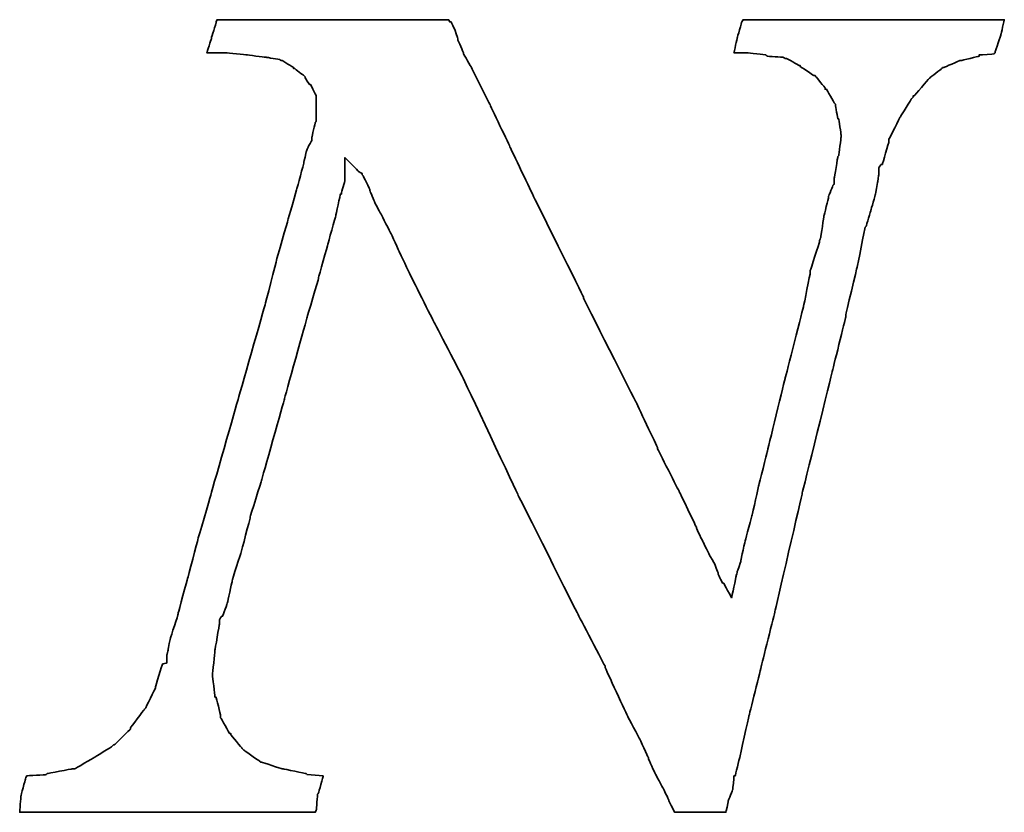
# Model space of a CAD drawing. Header units: millimetres. Extents: x -51 to 291, y -54 to 83.
# Tile 44 of 99: x 105.31 to 106.94, y 2.13 to 3.44. Entities that reach past the tile are written whole.
import ezdxf

# ---------------------------------------------------------------- set-up
doc = ezdxf.new("R2010")
doc.units = ezdxf.units.MM
doc.layers.add('DIM', color=4, linetype='Continuous')
doc.layers.add('layer 1', color=7, linetype='Continuous')

# ---------------------------------------------------------------- blocks, each defined once
blk = doc.blocks.new('TBI MOTION logo(完整正式版)')
at = {"layer": 'layer 1', "color": 22, "lineweight": 35}
blk.add_open_spline([(58.92625, -7.91875), (58.92625, -7.91875), (58.58625, -7.89375), (58.58625, -7.89375), (58.58625, -7.89375), (58.58625, -7.89375), (58.56625, -7.87125), (58.56625, -7.87125), (58.56625, -7.87125), (58.56625, -7.87125), (58.08375, -7.77375), (58.08375, -7.77375), (58.08375, -7.77375), (58.08375, -7.77375), (58.06125, -7.77375), (58.06125, -7.77375), (58.06125, -7.77375), (58.06125, -7.77375), (57.62625, -7.63125), (57.62625, -7.63125), (57.62625, -7.63125), (57.62625, -7.63125), (57.60625, -7.63125), (57.60625, -7.63125), (57.60625, -7.63125), (57.60625, -7.63125), (57.58125, -7.60625), (57.58125, -7.60625), (57.58125, -7.60625), (57.58125, -7.60625), (57.26625, -7.38875), (57.26625, -7.38875), (57.26625, -7.38875), (57.26625, -7.38875), (57.24625, -7.36875), (57.24625, -7.36875), (57.24625, -7.36875), (57.24625, -7.36875), (57.22125, -7.34375), (57.22125, -7.34375), (57.22125, -7.34375), (57.22125, -7.34375), (56.98125, -7.05375), (56.98125, -7.05375), (56.98125, -7.05375), (56.98125, -7.05375), (56.98125, -7.02875), (56.98125, -7.02875), (56.98125, -7.02875), (56.98125, -7.02875), (56.95625, -7.02875), (56.95625, -7.02875), (56.95625, -7.02875), (56.95625, -7.02875), (56.76625, -6.69625), (56.76625, -6.69625), (56.76625, -6.69625), (56.76625, -6.69625), (56.76625, -6.67125), (56.76625, -6.67125), (56.76625, -6.67125), (56.76625, -6.67125), (56.76625, -6.64875), (56.76625, -6.64875), (56.76625, -6.64875), (56.76625, -6.64875), (56.67125, -6.26375), (56.67125, -6.26375), (56.67125, -6.26375), (56.67125, -6.26375), (56.64625, -6.26375), (56.64625, -6.26375), (56.64625, -6.26375), (56.64625, -6.26375), (56.64625, -6.23875), (56.64625, -6.23875), (56.64625, -6.23875), (56.64625, -6.23875), (56.59625, -5.80875), (56.59625, -5.80875), (56.59625, -5.80875), (56.59625, -5.80875), (56.59625, -5.78375), (56.59625, -5.78375), (56.59625, -5.78375), (56.59625, -5.78375), (56.64625, -5.30375), (56.64625, -5.30375), (56.64625, -5.30375), (56.64625, -5.30375), (56.64625, -5.27875), (56.64625, -5.27875), (56.64625, -5.27875), (56.64625, -5.27875), (56.74125, -4.72875), (56.74125, -4.72875), (56.74125, -4.72875), (56.74125, -4.72875), (56.74125, -4.67875), (56.74125, -4.67875), (56.74125, -4.67875), (56.74125, -4.67875), (56.74125, -4.63375), (56.74125, -4.63375), (56.74125, -4.63375), (56.74125, -4.63375), (56.79125, -4.55875), (56.79125, -4.55875), (56.79125, -4.55875), (56.79125, -4.55875), (56.81125, -4.55875), (56.81125, -4.55875), (56.81125, -4.55875), (56.81125, -4.55875), (56.91125, -4.27375), (56.91125, -4.27375), (56.91125, -4.27375), (56.91125, -4.27375), (57.00625, -3.83874), (57.00625, -3.83874), (57.00625, -3.83874), (57.00625, -3.83874), (57.00625, -3.81374), (57.00625, -3.81374), (57.00625, -3.81374), (57.00625, -3.81374), (57.19875, -3.21374), (57.19875, -3.21374), (57.19875, -3.21374), (57.19875, -3.21374), (57.38625, -2.49625), (57.38625, -2.49625), (57.38625, -2.49625), (57.38625, -2.49625), (57.38625, -2.47374), (57.38625, -2.47374), (57.38625, -2.47374), (57.38625, -2.47374), (57.62625, -1.70375), (57.62625, -1.70375), (57.62625, -1.70375), (57.62625, -1.70375), (58.10625, 0.00125), (58.10625, 0.00125), (58.10625, 0.00125), (58.10625, 0.00125), (58.58625, 1.72625), (58.58625, 1.72625), (58.58625, 1.72625), (58.58625, 1.72625), (58.82625, 2.54125), (58.82625, 2.54125), (58.82625, 2.54125), (58.82625, 2.54125), (58.82625, 2.56374), (58.82625, 2.56374), (58.82625, 2.56374), (58.82625, 2.56374), (59.02125, 3.26125), (59.02125, 3.26125), (59.02125, 3.26125), (59.02125, 3.26125), (59.18625, 3.86125), (59.18625, 3.86125), (59.18625, 3.86125), (59.18625, 3.86125), (59.28625, 4.31875), (59.28625, 4.31875), (59.28625, 4.31875), (59.28625, 4.31875), (59.30625, 4.31875), (59.30625, 4.31875), (59.30625, 4.31875), (59.30625, 4.31875), (59.30625, 4.34125), (59.30625, 4.34125), (59.30625, 4.34125), (59.30625, 4.34125), (59.38125, 4.60625), (59.38125, 4.60625), (59.38125, 4.60625), (59.38125, 4.60625), (59.38125, 4.65125), (59.38125, 4.65125), (59.38125, 4.65125), (59.38125, 4.65125), (59.38125, 5.08625), (59.38125, 5.08625), (59.38125, 5.08625), (59.38125, 5.08625), (59.66625, 4.79624), (59.66625, 4.79624), (59.66625, 4.79624), (59.66625, 4.79624), (59.74125, 4.75124), (59.74125, 4.75124), (59.74125, 4.75124), (59.74125, 4.75124), (59.74125, 4.72624), (59.74125, 4.72624), (59.74125, 4.72624), (59.74125, 4.72624), (59.76125, 4.70124), (59.76125, 4.70124), (59.76125, 4.70124), (59.76125, 4.70124), (59.81125, 4.60625), (59.81125, 4.60625), (59.81125, 4.60625), (59.81125, 4.60625), (59.90625, 4.41125), (59.90625, 4.41125), (59.90625, 4.41125), (59.90625, 4.41125), (59.90625, 4.39125), (59.90625, 4.39125), (59.90625, 4.39125), (59.90625, 4.39125), (60.00375, 4.15124), (60.00375, 4.15124), (60.00375, 4.15124), (60.00375, 4.15124), (60.14625, 3.88374), (60.14625, 3.88374), (60.14625, 3.88374), (60.14625, 3.88374), (60.34125, 3.50124), (60.34125, 3.50124), (60.34125, 3.50124), (60.34125, 3.50124), (60.53125, 3.09125), (60.53125, 3.09125), (60.53125, 3.09125), (60.53125, 3.09125), (60.74625, 2.63625), (60.74625, 2.63625), (60.74625, 2.63625), (60.74625, 2.63625), (61.25125, 1.63124), (61.25125, 1.63124), (61.25125, 1.63124), (61.25125, 1.63124), (61.85125, 0.47625), (61.85125, 0.47625), (61.85125, 0.47625), (61.85125, 0.47625), (63.02625, -2.01874), (63.02625, -2.01874), (63.02625, -2.01874), (63.02625, -2.01874), (64.27625, -4.51374), (64.27625, -4.51374), (64.27625, -4.51374), (64.27625, -4.51374), (64.85125, -5.61375), (64.85125, -5.61375), (64.85125, -5.61375), (64.85125, -5.61375), (64.85125, -5.64125), (64.85125, -5.64125), (64.85125, -5.64125), (64.85125, -5.64125), (65.32875, -6.67125), (65.32875, -6.67125), (65.32875, -6.67125), (65.32875, -6.67125), (65.57125, -7.12875), (65.57125, -7.12875), (65.57125, -7.12875), (65.57125, -7.12875), (65.76125, -7.53625), (65.76125, -7.53625), (65.76125, -7.53625), (65.76125, -7.53625), (65.76125, -7.55625), (65.76125, -7.55625), (65.76125, -7.55625), (65.76125, -7.55625), (65.90375, -7.87125), (65.90375, -7.87125), (65.90375, -7.87125), (65.90375, -7.87125), (66.07125, -8.18125), (66.07125, -8.18125), (66.07125, -8.18125), (66.07125, -8.18125), (66.19125, -8.42375), (66.19125, -8.42375), (66.19125, -8.42375), (66.19125, -8.42375), (66.19125, -8.44375), (66.19125, -8.44375), (66.19125, -8.44375), (66.19125, -8.44375), (66.29125, -8.63875), (66.29125, -8.63875), (66.29125, -8.63875), (66.29125, -8.63875), (66.31125, -8.68625), (66.31125, -8.68625), (66.31125, -8.68625), (66.31125, -8.68625), (66.38375, -8.68625), (66.38375, -8.68625), (66.38375, -8.68625), (66.38375, -8.68625), (66.84125, -8.68625), (66.84125, -8.68625), (66.84125, -8.68625), (66.84125, -8.68625), (67.29625, -8.68625), (67.29625, -8.68625), (67.29625, -8.68625), (67.29625, -8.68625), (67.36625, -8.68625), (67.36625, -8.68625), (67.36625, -8.68625), (67.36625, -8.68625), (67.39125, -8.68625), (67.39125, -8.68625), (67.39125, -8.68625), (67.39125, -8.68625), (67.44125, -8.46875), (67.44125, -8.46875), (67.44125, -8.46875), (67.44125, -8.46875), (67.44125, -8.44375), (67.44125, -8.44375), (67.44125, -8.44375), (67.44125, -8.44375), (67.53625, -8.20375), (67.53625, -8.20375), (67.53625, -8.20375), (67.53625, -8.20375), (67.56125, -7.94375), (67.56125, -7.94375), (67.56125, -7.94375), (67.56125, -7.94375), (67.56125, -7.91875), (67.56125, -7.91875), (67.56125, -7.91875), (67.56125, -7.91875), (67.58625, -7.91875), (67.58625, -7.91875), (67.58625, -7.91875), (67.58625, -7.91875), (67.68125, -7.53625), (67.68125, -7.53625), (67.68125, -7.53625), (67.68125, -7.53625), (67.87375, -6.67125), (67.87375, -6.67125), (67.87375, -6.67125), (67.87375, -6.67125), (68.13625, -5.61375), (68.13625, -5.61375), (68.13625, -5.61375), (68.13625, -5.61375), (68.42375, -4.46374), (68.42375, -4.46374), (68.42375, -4.46374), (68.42375, -4.46374), (68.99875, -1.96874), (68.99875, -1.96874), (68.99875, -1.96874), (68.99875, -1.96874), (69.62625, 0.57625), (69.62625, 0.57625), (69.62625, 0.57625), (69.62625, 0.57625), (69.91125, 1.72625), (69.91125, 1.72625), (69.91125, 1.72625), (69.91125, 1.72625), (69.91125, 1.77625), (69.91125, 1.77625), (69.91125, 1.77625), (69.91125, 1.77625), (70.15125, 2.78124), (70.15125, 2.78124), (70.15125, 2.78124), (70.15125, 2.78124), (70.32125, 3.62125), (70.32125, 3.62125), (70.32125, 3.62125), (70.32125, 3.62125), (70.34125, 3.64625), (70.34125, 3.64625), (70.34125, 3.64625), (70.34125, 3.64625), (70.44125, 3.98125), (70.44125, 3.98125), (70.44125, 3.98125), (70.44125, 3.98125), (70.53625, 4.31875), (70.53625, 4.31875), (70.53625, 4.31875), (70.53625, 4.31875), (70.58125, 4.55875), (70.58125, 4.55875), (70.58125, 4.55875), (70.58125, 4.55875), (70.60625, 4.72624), (70.60625, 4.72624), (70.60625, 4.72624), (70.60625, 4.72624), (70.60625, 4.79624), (70.60625, 4.79624), (70.60625, 4.79624), (70.60625, 4.79624), (70.60625, 4.87125), (70.60625, 4.87125), (70.60625, 4.87125), (70.60625, 4.87125), (70.65625, 4.94125), (70.65625, 4.94125), (70.65625, 4.94125), (70.65625, 4.94125), (70.68125, 4.94125), (70.68125, 4.94125), (70.68125, 4.94125), (70.68125, 4.94125), (70.82125, 5.42125), (70.82125, 5.42125), (70.82125, 5.42125), (70.82125, 5.42125), (70.82125, 5.44625), (70.82125, 5.44625), (70.82125, 5.44625), (70.82125, 5.44625), (70.82125, 5.47125), (70.82125, 5.47125), (70.82125, 5.47125), (70.82125, 5.47125), (71.06125, 5.94625), (71.06125, 5.94625), (71.06125, 5.94625), (71.06125, 5.94625), (71.30125, 6.33124), (71.30125, 6.33124), (71.30125, 6.33124), (71.30125, 6.33124), (71.32625, 6.35625), (71.32625, 6.35625), (71.32625, 6.35625), (71.32625, 6.35625), (71.32625, 6.38124), (71.32625, 6.38124), (71.32625, 6.38124), (71.32625, 6.38124), (71.35125, 6.38124), (71.35125, 6.38124), (71.35125, 6.38124), (71.35125, 6.38124), (71.66125, 6.74125), (71.66125, 6.74125), (71.66125, 6.74125), (71.66125, 6.74125), (71.68625, 6.76625), (71.68625, 6.76625), (71.68625, 6.76625), (71.68625, 6.76625), (71.92625, 6.95624), (71.92625, 6.95624), (71.92625, 6.95624), (71.92625, 6.95624), (71.95125, 6.98125), (71.95125, 6.98125), (71.95125, 6.98125), (71.95125, 6.98125), (71.97625, 6.98125), (71.97625, 6.98125), (71.97625, 6.98125), (71.97625, 6.98125), (72.31125, 7.12624), (72.31125, 7.12624), (72.31125, 7.12624), (72.31125, 7.12624), (72.33375, 7.12624), (72.33375, 7.12624), (72.33375, 7.12624), (72.33375, 7.12624), (72.71625, 7.21875), (72.71625, 7.21875), (72.71625, 7.21875), (72.71625, 7.21875), (72.71625, 7.24624), (72.71625, 7.24624), (72.71625, 7.24624), (72.71625, 7.24624), (72.74125, 7.24624), (72.74125, 7.24624), (72.74125, 7.24624), (72.74125, 7.24624), (73.03124, 7.26624), (73.03124, 7.26624), (73.03124, 7.26624), (73.03124, 7.26624), (73.05375, 7.29125), (73.05375, 7.29125), (73.05375, 7.29125), (73.05375, 7.29125), (73.05375, 7.31625), (73.05375, 7.31625), (73.05375, 7.31625), (73.05375, 7.31625), (73.17625, 7.67625), (73.17625, 7.67625), (73.17625, 7.67625), (73.17625, 7.67625), (73.24625, 7.98625), (73.24625, 7.98625), (73.24625, 7.98625), (73.24625, 7.98625), (73.19625, 7.98625), (73.19625, 7.98625), (73.19625, 7.98625), (73.19625, 7.98625), (72.93625, 7.98625), (72.93625, 7.98625), (72.93625, 7.98625), (72.93625, 7.98625), (72.55125, 7.98625), (72.55125, 7.98625), (72.55125, 7.98625), (72.55125, 7.98625), (72.09625, 7.98625), (72.09625, 7.98625), (72.09625, 7.98625), (72.09625, 7.98625), (71.64125, 7.98625), (71.64125, 7.98625), (71.64125, 7.98625), (71.64125, 7.98625), (70.53625, 7.98625), (70.53625, 7.98625), (70.53625, 7.98625), (70.53625, 7.98625), (69.47875, 7.98625), (69.47875, 7.98625), (69.47875, 7.98625), (69.47875, 7.98625), (68.95125, 7.98625), (68.95125, 7.98625), (68.95125, 7.98625), (68.95125, 7.98625), (68.52125, 7.98625), (68.52125, 7.98625), (68.52125, 7.98625), (68.52125, 7.98625), (68.13625, 7.98625), (68.13625, 7.98625), (68.13625, 7.98625), (68.13625, 7.98625), (67.87375, 7.98625), (67.87375, 7.98625), (67.87375, 7.98625), (67.87375, 7.98625), (67.75125, 7.98625), (67.75125, 7.98625), (67.75125, 7.98625), (67.75125, 7.98625), (67.72625, 7.94125), (67.72625, 7.94125), (67.72625, 7.94125), (67.72625, 7.94125), (67.63125, 7.60625), (67.63125, 7.60625), (67.63125, 7.60625), (67.63125, 7.60625), (67.56125, 7.29125), (67.56125, 7.29125), (67.56125, 7.29125), (67.56125, 7.29125), (67.72625, 7.29125), (67.72625, 7.29125), (67.72625, 7.29125), (67.72625, 7.29125), (67.82625, 7.29125), (67.82625, 7.29125), (67.82625, 7.29125), (67.82625, 7.29125), (67.84625, 7.29125), (67.84625, 7.29125), (67.84625, 7.29125), (67.84625, 7.29125), (68.23125, 7.24624), (68.23125, 7.24624), (68.23125, 7.24624), (68.23125, 7.24624), (68.25875, 7.21875), (68.25875, 7.21875), (68.25875, 7.21875), (68.25875, 7.21875), (68.59125, 7.19624), (68.59125, 7.19624), (68.59125, 7.19624), (68.59125, 7.19624), (68.64125, 7.17125), (68.64125, 7.17125), (68.64125, 7.17125), (68.64125, 7.17125), (68.66625, 7.17125), (68.66625, 7.17125), (68.66625, 7.17125), (68.66625, 7.17125), (68.92625, 7.02624), (68.92625, 7.02624), (68.92625, 7.02624), (68.92625, 7.02624), (68.95125, 7.02624), (68.95125, 7.02624), (68.95125, 7.02624), (68.95125, 7.02624), (68.95125, 7.00624), (68.95125, 7.00624), (68.95125, 7.00624), (68.95125, 7.00624), (69.23875, 6.81125), (69.23875, 6.81125), (69.23875, 6.81125), (69.23875, 6.81125), (69.26625, 6.81125), (69.26625, 6.81125), (69.26625, 6.81125), (69.26625, 6.81125), (69.28625, 6.78625), (69.28625, 6.78625), (69.28625, 6.78625), (69.28625, 6.78625), (69.47875, 6.54875), (69.47875, 6.54875), (69.47875, 6.54875), (69.47875, 6.54875), (69.47875, 6.52375), (69.47875, 6.52375), (69.47875, 6.52375), (69.47875, 6.52375), (69.50625, 6.52375), (69.50625, 6.52375), (69.50625, 6.52375), (69.50625, 6.52375), (69.67125, 6.23625), (69.67125, 6.23625), (69.67125, 6.23625), (69.67125, 6.23625), (69.69375, 6.21125), (69.69375, 6.21125), (69.69375, 6.21125), (69.69375, 6.21125), (69.69375, 6.18625), (69.69375, 6.18625), (69.69375, 6.18625), (69.69375, 6.18625), (69.74625, 5.89875), (69.74625, 5.89875), (69.74625, 5.89875), (69.74625, 5.89875), (69.76625, 5.89875), (69.76625, 5.89875), (69.76625, 5.89875), (69.76625, 5.89875), (69.81375, 5.56625), (69.81375, 5.56625), (69.81375, 5.56625), (69.81375, 5.56625), (69.81375, 5.54125), (69.81375, 5.54125), (69.81375, 5.54125), (69.81375, 5.54125), (69.81375, 5.51625), (69.81375, 5.51625), (69.81375, 5.51625), (69.81375, 5.51625), (69.76625, 5.13125), (69.76625, 5.13125), (69.76625, 5.13125), (69.76625, 5.13125), (69.74625, 5.10874), (69.74625, 5.10874), (69.74625, 5.10874), (69.74625, 5.10874), (69.67125, 4.65125), (69.67125, 4.65125), (69.67125, 4.65125), (69.67125, 4.65125), (69.67125, 4.55875), (69.67125, 4.55875), (69.67125, 4.55875), (69.67125, 4.55875), (69.67125, 4.53125), (69.67125, 4.53125), (69.67125, 4.53125), (69.67125, 4.53125), (69.64625, 4.50874), (69.64625, 4.50874), (69.64625, 4.50874), (69.64625, 4.50874), (69.55125, 4.27125), (69.55125, 4.27125), (69.55125, 4.27125), (69.55125, 4.27125), (69.55125, 4.24625), (69.55125, 4.24625), (69.55125, 4.24625), (69.55125, 4.24625), (69.45375, 3.86125), (69.45375, 3.86125), (69.45375, 3.86125), (69.45375, 3.86125), (69.38625, 3.40624), (69.38625, 3.40624), (69.38625, 3.40624), (69.38625, 3.40624), (69.35875, 3.33125), (69.35875, 3.33125), (69.35875, 3.33125), (69.35875, 3.33125), (69.35875, 3.30875), (69.35875, 3.30875), (69.35875, 3.30875), (69.35875, 3.30875), (69.16625, 2.71125), (69.16625, 2.71125), (69.16625, 2.71125), (69.16625, 2.71125), (69.16625, 2.66375), (69.16625, 2.66375), (69.16625, 2.66375), (69.16625, 2.66375), (69.02625, 1.96374), (69.02625, 1.96374), (69.02625, 1.96374), (69.02625, 1.96374), (68.64125, 0.45624), (68.64125, 0.45624), (68.64125, 0.45624), (68.64125, 0.45624), (68.25875, -1.10625), (68.25875, -1.10625), (68.25875, -1.10625), (68.25875, -1.10625), (68.08625, -1.80125), (68.08625, -1.80125), (68.08625, -1.80125), (68.08625, -1.80125), (67.94625, -2.42625), (67.94625, -2.42625), (67.94625, -2.42625), (67.94625, -2.42625), (67.80125, -2.95375), (67.80125, -2.95375), (67.80125, -2.95375), (67.80125, -2.95375), (67.70625, -3.38375), (67.70625, -3.38375), (67.70625, -3.38375), (67.70625, -3.38375), (67.70625, -3.40875), (67.70625, -3.40875), (67.70625, -3.40875), (67.70625, -3.40875), (67.63125, -3.62375), (67.63125, -3.62375), (67.63125, -3.62375), (67.63125, -3.62375), (67.60625, -3.72125), (67.60625, -3.72125), (67.60625, -3.72125), (67.60625, -3.72125), (67.51125, -4.17375), (67.51125, -4.17375), (67.51125, -4.17375), (67.51125, -4.17375), (67.34625, -3.86374), (67.34625, -3.86374), (67.34625, -3.86374), (67.34625, -3.86374), (67.32125, -3.86374), (67.32125, -3.86374), (67.32125, -3.86374), (67.32125, -3.86374), (67.27125, -3.76874), (67.27125, -3.76874), (67.27125, -3.76874), (67.27125, -3.76874), (67.22625, -3.67374), (67.22625, -3.67374), (67.22625, -3.67374), (67.22625, -3.67374), (67.22625, -3.64875), (67.22625, -3.64875), (67.22625, -3.64875), (67.22625, -3.64875), (67.15125, -3.45375), (67.15125, -3.45375), (67.15125, -3.45375), (67.15125, -3.45375), (67.05625, -3.28875), (67.05625, -3.28875), (67.05625, -3.28875), (67.05625, -3.28875), (66.91125, -3.00125), (66.91125, -3.00125), (66.91125, -3.00125), (66.91125, -3.00125), (66.77125, -2.71375), (66.77125, -2.71375), (66.77125, -2.71375), (66.77125, -2.71375), (66.77125, -2.68875), (66.77125, -2.68875), (66.77125, -2.68875), (66.77125, -2.68875), (66.41125, -1.94374), (66.41125, -1.94374), (66.41125, -1.94374), (66.41125, -1.94374), (65.95125, -1.03375), (65.95125, -1.03375), (65.95125, -1.03375), (65.95125, -1.03375), (65.95125, -1.00875), (65.95125, -1.00875), (65.95125, -1.00875), (65.95125, -1.00875), (65.49625, -0.04874), (65.49625, -0.04874), (65.49625, -0.04874), (65.49625, -0.04874), (64.39375, 2.13624), (64.39375, 2.13624), (64.39375, 2.13624), (64.39375, 2.13624), (64.39375, 2.15624), (64.39375, 2.15624), (64.39375, 2.15624), (64.39375, 2.15624), (63.33625, 4.29125), (63.33625, 4.29125), (63.33625, 4.29125), (63.33625, 4.29125), (62.85625, 5.30125), (62.85625, 5.30125), (62.85625, 5.30125), (62.85625, 5.30125), (62.42625, 6.21125), (62.42625, 6.21125), (62.42625, 6.21125), (62.42625, 6.21125), (62.04125, 6.98125), (62.04125, 6.98125), (62.04125, 6.98125), (62.04125, 6.98125), (61.87375, 7.26624), (61.87375, 7.26624), (61.87375, 7.26624), (61.87375, 7.26624), (61.87375, 7.29125), (61.87375, 7.29125), (61.87375, 7.29125), (61.87375, 7.29125), (61.75625, 7.55625), (61.75625, 7.55625), (61.75625, 7.55625), (61.75625, 7.55625), (61.75625, 7.58124), (61.75625, 7.58124), (61.75625, 7.58124), (61.75625, 7.58124), (61.68375, 7.79375), (61.68375, 7.79375), (61.68375, 7.79375), (61.68375, 7.79375), (61.61125, 7.94125), (61.61125, 7.94125), (61.61125, 7.94125), (61.61125, 7.94125), (61.58625, 7.94125), (61.58625, 7.94125), (61.58625, 7.94125), (61.58625, 7.94125), (61.56375, 7.98625), (61.56375, 7.98625), (61.56375, 7.98625), (61.56375, 7.98625), (61.41875, 7.98625), (61.41875, 7.98625), (61.41875, 7.98625), (61.41875, 7.98625), (61.18125, 7.98625), (61.18125, 7.98625), (61.18125, 7.98625), (61.18125, 7.98625), (60.84125, 7.98625), (60.84125, 7.98625), (60.84125, 7.98625), (60.84125, 7.98625), (60.02625, 7.98625), (60.02625, 7.98625), (60.02625, 7.98625), (60.02625, 7.98625), (59.11625, 7.98625), (59.11625, 7.98625), (59.11625, 7.98625), (59.11625, 7.98625), (58.15625, 7.98625), (58.15625, 7.98625), (58.15625, 7.98625), (58.15625, 7.98625), (57.34125, 7.98625), (57.34125, 7.98625), (57.34125, 7.98625), (57.34125, 7.98625), (57.00625, 7.98625), (57.00625, 7.98625), (57.00625, 7.98625), (57.00625, 7.98625), (56.76625, 7.98625), (56.76625, 7.98625), (56.76625, 7.98625), (56.76625, 7.98625), (56.69125, 7.98625), (56.69125, 7.98625), (56.69125, 7.98625), (56.69125, 7.98625), (56.67125, 7.94125), (56.67125, 7.94125), (56.67125, 7.94125), (56.67125, 7.94125), (56.67125, 7.91625), (56.67125, 7.91625), (56.67125, 7.91625), (56.67125, 7.91625), (56.57125, 7.60625), (56.57125, 7.60625), (56.57125, 7.60625), (56.57125, 7.60625), (56.57125, 7.58124), (56.57125, 7.58124), (56.57125, 7.58124), (56.57125, 7.58124), (56.47625, 7.29125), (56.47625, 7.29125), (56.47625, 7.29125), (56.47625, 7.29125), (56.57125, 7.29125), (56.57125, 7.29125), (56.57125, 7.29125), (56.57125, 7.29125), (56.76625, 7.29125), (56.76625, 7.29125), (56.76625, 7.29125), (56.76625, 7.29125), (56.86125, 7.29125), (56.86125, 7.29125), (56.86125, 7.29125), (56.86125, 7.29125), (56.88625, 7.29125), (56.88625, 7.29125), (56.88625, 7.29125), (56.88625, 7.29125), (57.31625, 7.24624), (57.31625, 7.24624), (57.31625, 7.24624), (57.31625, 7.24624), (57.70125, 7.19624), (57.70125, 7.19624), (57.70125, 7.19624), (57.70125, 7.19624), (57.72625, 7.19624), (57.72625, 7.19624), (57.72625, 7.19624), (57.72625, 7.19624), (58.01125, 7.14624), (58.01125, 7.14624), (58.01125, 7.14624), (58.01125, 7.14624), (58.03625, 7.12624), (58.03625, 7.12624), (58.03625, 7.12624), (58.03625, 7.12624), (58.06125, 7.12624), (58.06125, 7.12624), (58.06125, 7.12624), (58.06125, 7.12624), (58.30125, 6.98125), (58.30125, 6.98125), (58.30125, 6.98125), (58.30125, 6.98125), (58.30125, 6.95624), (58.30125, 6.95624), (58.30125, 6.95624), (58.30125, 6.95624), (58.32375, 6.95624), (58.32375, 6.95624), (58.32375, 6.95624), (58.32375, 6.95624), (58.51625, 6.81125), (58.51625, 6.81125), (58.51625, 6.81125), (58.51625, 6.81125), (58.54125, 6.78625), (58.54125, 6.78625), (58.54125, 6.78625), (58.54125, 6.78625), (58.54125, 6.76625), (58.54125, 6.76625), (58.54125, 6.76625), (58.54125, 6.76625), (58.63625, 6.62124), (58.63625, 6.62124), (58.63625, 6.62124), (58.63625, 6.62124), (58.65875, 6.62124), (58.65875, 6.62124), (58.65875, 6.62124), (58.65875, 6.62124), (58.75625, 6.42625), (58.75625, 6.42625), (58.75625, 6.42625), (58.75625, 6.42625), (58.77875, 6.38124), (58.77875, 6.38124), (58.77875, 6.38124), (58.77875, 6.38124), (58.77875, 6.33124), (58.77875, 6.33124), (58.77875, 6.33124), (58.77875, 6.33124), (58.77875, 6.09125), (58.77875, 6.09125), (58.77875, 6.09125), (58.77875, 6.09125), (58.77875, 5.85125), (58.77875, 5.85125), (58.77875, 5.85125), (58.77875, 5.85125), (58.75625, 5.82625), (58.75625, 5.82625), (58.75625, 5.82625), (58.75625, 5.82625), (58.68625, 5.51625), (58.68625, 5.51625), (58.68625, 5.51625), (58.68625, 5.51625), (58.68625, 5.47125), (58.68625, 5.47125), (58.68625, 5.47125), (58.68625, 5.47125), (58.68625, 5.44625), (58.68625, 5.44625), (58.68625, 5.44625), (58.68625, 5.44625), (58.65875, 5.39625), (58.65875, 5.39625), (58.65875, 5.39625), (58.65875, 5.39625), (58.61125, 5.32624), (58.61125, 5.32624), (58.61125, 5.32624), (58.61125, 5.32624), (58.56625, 5.20375), (58.56625, 5.20375), (58.56625, 5.20375), (58.56625, 5.20375), (58.51625, 4.99125), (58.51625, 4.99125), (58.51625, 4.99125), (58.51625, 4.99125), (58.51625, 4.96625), (58.51625, 4.96625), (58.51625, 4.96625), (58.51625, 4.96625), (58.37125, 4.43625), (58.37125, 4.43625), (58.37125, 4.43625), (58.37125, 4.43625), (58.18125, 3.76625), (58.18125, 3.76625), (58.18125, 3.76625), (58.18125, 3.76625), (57.94125, 2.92624), (57.94125, 2.92624), (57.94125, 2.92624), (57.94125, 2.92624), (57.70125, 1.98874), (57.70125, 1.98874), (57.70125, 1.98874), (57.70125, 1.98874), (57.12625, -0.02374), (57.12625, -0.02374), (57.12625, -0.02374), (57.12625, -0.02374), (56.55125, -2.03875), (56.55125, -2.03875), (56.55125, -2.03875), (56.55125, -2.03875), (56.28625, -2.95375), (56.28625, -2.95375), (56.28625, -2.95375), (56.28625, -2.95375), (56.07125, -3.76874), (56.07125, -3.76874), (56.07125, -3.76874), (56.07125, -3.76874), (55.87625, -4.48874), (55.87625, -4.48874), (55.87625, -4.48874), (55.87625, -4.48874), (55.87625, -4.51374), (55.87625, -4.51374), (55.87625, -4.51374), (55.87625, -4.51374), (55.71125, -5.01625), (55.71125, -5.01625), (55.71125, -5.01625), (55.71125, -5.01625), (55.66125, -5.25375), (55.66125, -5.25375), (55.66125, -5.25375), (55.66125, -5.25375), (55.66125, -5.27875), (55.66125, -5.27875), (55.66125, -5.27875), (55.66125, -5.27875), (55.63625, -5.37375), (55.63625, -5.37375), (55.63625, -5.37375), (55.63625, -5.37375), (55.63625, -5.42375), (55.63625, -5.42375), (55.63625, -5.42375), (55.63625, -5.42375), (55.63625, -5.54125), (55.63625, -5.54125), (55.63625, -5.54125), (55.63625, -5.54125), (55.54125, -5.56875), (55.54125, -5.56875), (55.54125, -5.56875), (55.54125, -5.56875), (55.39625, -6.04875), (55.39625, -6.04875), (55.39625, -6.04875), (55.39625, -6.04875), (55.39625, -6.06875), (55.39625, -6.06875), (55.39625, -6.06875), (55.39625, -6.06875), (55.18125, -6.50375), (55.18125, -6.50375), (55.18125, -6.50375), (55.18125, -6.50375), (55.15625, -6.52875), (55.15625, -6.52875), (55.15625, -6.52875), (55.15625, -6.52875), (54.86875, -6.91125), (54.86875, -6.91125), (54.86875, -6.91125), (54.86875, -6.91125), (54.86875, -6.93375), (54.86875, -6.93375), (54.86875, -6.93375), (54.86875, -6.93375), (54.53125, -7.26875), (54.53125, -7.26875), (54.53125, -7.26875), (54.53125, -7.26875), (54.51125, -7.26875), (54.51125, -7.26875), (54.51125, -7.26875), (54.51125, -7.26875), (54.48625, -7.29625), (54.48625, -7.29625), (54.48625, -7.29625), (54.48625, -7.29625), (54.10375, -7.53625), (54.10375, -7.53625), (54.10375, -7.53625), (54.10375, -7.53625), (53.69625, -7.77375), (53.69625, -7.77375), (53.69625, -7.77375), (53.69625, -7.77375), (53.67125, -7.77375), (53.67125, -7.77375), (53.67125, -7.77375), (53.67125, -7.77375), (53.64625, -7.77375), (53.64625, -7.77375), (53.64625, -7.77375), (53.64625, -7.77375), (53.11625, -7.87125), (53.11625, -7.87125), (53.11625, -7.87125), (53.11625, -7.87125), (53.09625, -7.89375), (53.09625, -7.89375), (53.09625, -7.89375), (53.09625, -7.89375), (52.68625, -7.91875), (52.68625, -7.91875), (52.68625, -7.91875), (52.68625, -7.91875), (52.66125, -7.99125), (52.66125, -7.99125), (52.66125, -7.99125), (52.66125, -7.99125), (52.56625, -8.34875), (52.56625, -8.34875), (52.56625, -8.34875), (52.56625, -8.34875), (52.54125, -8.68625), (52.54125, -8.68625), (52.54125, -8.68625), (52.54125, -8.68625), (52.58875, -8.68625), (52.58875, -8.68625), (52.58875, -8.68625), (52.58875, -8.68625), (52.87625, -8.68625), (52.87625, -8.68625), (52.87625, -8.68625), (52.87625, -8.68625), (53.33625, -8.68625), (53.33625, -8.68625), (53.33625, -8.68625), (53.33625, -8.68625), (53.79125, -8.68625), (53.79125, -8.68625), (53.79125, -8.68625), (53.79125, -8.68625), (54.36625, -8.68625), (54.36625, -8.68625), (54.36625, -8.68625), (54.36625, -8.68625), (55.59125, -8.68625), (55.59125, -8.68625), (55.59125, -8.68625), (55.59125, -8.68625), (56.76625, -8.68625), (56.76625, -8.68625), (56.76625, -8.68625), (56.76625, -8.68625), (57.34125, -8.68625), (57.34125, -8.68625), (57.34125, -8.68625), (57.34125, -8.68625), (57.82125, -8.68625), (57.82125, -8.68625), (57.82125, -8.68625), (57.82125, -8.68625), (58.25125, -8.68625), (58.25125, -8.68625), (58.25125, -8.68625), (58.25125, -8.68625), (58.58625, -8.68625), (58.58625, -8.68625), (58.58625, -8.68625), (58.58625, -8.68625), (58.75625, -8.68625), (58.75625, -8.68625), (58.75625, -8.68625), (58.75625, -8.68625), (58.77875, -8.63875), (58.77875, -8.63875), (58.77875, -8.63875), (58.77875, -8.63875), (58.80625, -8.30375), (58.80625, -8.30375), (58.80625, -8.30375), (58.80625, -8.30375), (58.82625, -8.27875), (58.82625, -8.27875), (58.82625, -8.27875), (58.82625, -8.27875), (58.92625, -7.91875), (58.92625, -7.91875)], degree=3, knots=[0, 0, 0, 0, 0.003125, 0.003125, 0.003125, 0.00312501, 0.00625, 0.00625, 0.00625, 0.00625001, 0.009375, 0.009375, 0.009375, 0.00937501, 0.0125, 0.0125, 0.0125, 0.01250001, 0.015625, 0.015625, 0.015625, 0.01562501, 0.01875, 0.01875, 0.01875, 0.01875001, 0.021875, 0.021875, 0.021875, 0.02187501, 0.025, 0.025, 0.025, 0.02500001, 0.028125, 0.028125, 0.028125, 0.02812501, 0.03125, 0.03125, 0.03125, 0.03125001, 0.034375, 0.034375, 0.034375, 0.03437501, 0.0375, 0.0375, 0.0375, 0.03750001, 0.040625, 0.040625, 0.040625, 0.04062501, 0.04375, 0.04375, 0.04375, 0.04375001, 0.046875, 0.046875, 0.046875, 0.04687501, 0.05, 0.05, 0.05, 0.05000001, 0.053125, 0.053125, 0.053125, 0.05312501, 0.05625, 0.05625, 0.05625, 0.05625001, 0.059375, 0.059375, 0.059375, 0.05937501, 0.0625, 0.0625, 0.0625, 0.06250001, 0.065625, 0.065625, 0.065625, 0.06562501, 0.06875, 0.06875, 0.06875, 0.06875001, 0.071875, 0.071875, 0.071875, 0.07187501, 0.075, 0.075, 0.075, 0.07500001, 0.078125, 0.078125, 0.078125, 0.07812501, 0.08125, 0.08125, 0.08125, 0.08125001, 0.084375, 0.084375, 0.084375, 0.08437501, 0.0875, 0.0875, 0.0875, 0.08750001, 0.090625, 0.090625, 0.090625, 0.09062501, 0.09375, 0.09375, 0.09375, 0.09375001, 0.096875, 0.096875, 0.096875, 0.09687501, 0.1, 0.1, 0.1, 0.10000001, 0.103125, 0.103125, 0.103125, 0.10312501, 0.10625, 0.10625, 0.10625, 0.10625001, 0.109375, 0.109375, 0.109375, 0.10937501, 0.1125, 0.1125, 0.1125, 0.11250001, 0.115625, 0.115625, 0.115625, 0.11562501, 0.11875, 0.11875, 0.11875, 0.11875001, 0.121875, 0.121875, 0.121875, 0.12187501, 0.125, 0.125, 0.125, 0.12500001, 0.128125, 0.128125, 0.128125, 0.12812501, 0.13125, 0.13125, 0.13125, 0.13125001, 0.134375, 0.134375, 0.134375, 0.13437501, 0.1375, 0.1375, 0.1375, 0.13750001, 0.140625, 0.140625, 0.140625, 0.14062501, 0.14375, 0.14375, 0.14375, 0.14375001, 0.146875, 0.146875, 0.146875, 0.14687501, 0.15, 0.15, 0.15, 0.15000001, 0.153125, 0.153125, 0.153125, 0.15312501, 0.15625, 0.15625, 0.15625, 0.15625001, 0.159375, 0.159375, 0.159375, 0.15937501, 0.1625, 0.1625, 0.1625, 0.16250001, 0.165625, 0.165625, 0.165625, 0.16562501, 0.16875, 0.16875, 0.16875, 0.16875001, 0.171875, 0.171875, 0.171875, 0.17187501, 0.175, 0.175, 0.175, 0.17500001, 0.178125, 0.178125, 0.178125, 0.17812501, 0.18125, 0.18125, 0.18125, 0.18125001, 0.184375, 0.184375, 0.184375, 0.18437501, 0.1875, 0.1875, 0.1875, 0.18750001, 0.190625, 0.190625, 0.190625, 0.19062501, 0.19375, 0.19375, 0.19375, 0.19375001, 0.196875, 0.196875, 0.196875, 0.19687501, 0.2, 0.2, 0.2, 0.20000001, 0.203125, 0.203125, 0.203125, 0.20312501, 0.20625, 0.20625, 0.20625, 0.20625001, 0.209375, 0.209375, 0.209375, 0.20937501, 0.2125, 0.2125, 0.2125, 0.21250001, 0.215625, 0.215625, 0.215625, 0.21562501, 0.21875, 0.21875, 0.21875, 0.21875001, 0.221875, 0.221875, 0.221875, 0.22187501, 0.225, 0.225, 0.225, 0.22500001, 0.228125, 0.228125, 0.228125, 0.22812501, 0.23125, 0.23125, 0.23125, 0.23125001, 0.234375, 0.234375, 0.234375, 0.23437501, 0.2375, 0.2375, 0.2375, 0.23750001, 0.240625, 0.240625, 0.240625, 0.24062501, 0.24375, 0.24375, 0.24375, 0.24375001, 0.246875, 0.246875, 0.246875, 0.24687501, 0.25, 0.25, 0.25, 0.25000001, 0.253125, 0.253125, 0.253125, 0.25312501, 0.25625, 0.25625, 0.25625, 0.25625001, 0.259375, 0.259375, 0.259375, 0.25937501, 0.2625, 0.2625, 0.2625, 0.26250001, 0.265625, 0.265625, 0.265625, 0.26562501, 0.26875, 0.26875, 0.26875, 0.26875001, 0.271875, 0.271875, 0.271875, 0.27187501, 0.275, 0.275, 0.275, 0.27500001, 0.278125, 0.278125, 0.278125, 0.27812501, 0.28125, 0.28125, 0.28125, 0.28125001, 0.284375, 0.284375, 0.284375, 0.28437501, 0.2875, 0.2875, 0.2875, 0.28750001, 0.290625, 0.290625, 0.290625, 0.29062501, 0.29375, 0.29375, 0.29375, 0.29375001, 0.296875, 0.296875, 0.296875, 0.29687501, 0.3, 0.3, 0.3, 0.30000001, 0.303125, 0.303125, 0.303125, 0.30312501, 0.30625, 0.30625, 0.30625, 0.30625001, 0.309375, 0.309375, 0.309375, 0.30937501, 0.3125, 0.3125, 0.3125, 0.31250001, 0.315625, 0.315625, 0.315625, 0.31562501, 0.31875, 0.31875, 0.31875, 0.31875001, 0.321875, 0.321875, 0.321875, 0.32187501, 0.325, 0.325, 0.325, 0.32500001, 0.328125, 0.328125, 0.328125, 0.32812501, 0.33125, 0.33125, 0.33125, 0.33125001, 0.334375, 0.334375, 0.334375, 0.33437501, 0.3375, 0.3375, 0.3375, 0.33750001, 0.340625, 0.340625, 0.340625, 0.34062501, 0.34375, 0.34375, 0.34375, 0.34375001, 0.346875, 0.346875, 0.346875, 0.34687501, 0.35, 0.35, 0.35, 0.35000001, 0.353125, 0.353125, 0.353125, 0.35312501, 0.35625, 0.35625, 0.35625, 0.35625001, 0.359375, 0.359375, 0.359375, 0.35937501, 0.3625, 0.3625, 0.3625, 0.36250001, 0.365625, 0.365625, 0.365625, 0.36562501, 0.36875, 0.36875, 0.36875, 0.36875001, 0.371875, 0.371875, 0.371875, 0.37187501, 0.375, 0.375, 0.375, 0.37500001, 0.378125, 0.378125, 0.378125, 0.37812501, 0.38125, 0.38125, 0.38125, 0.38125001, 0.384375, 0.384375, 0.384375, 0.38437501, 0.3875, 0.3875, 0.3875, 0.38750001, 0.390625, 0.390625, 0.390625, 0.39062501, 0.39375, 0.39375, 0.39375, 0.39375001, 0.396875, 0.396875, 0.396875, 0.39687501, 0.4, 0.4, 0.4, 0.40000001, 0.403125, 0.403125, 0.403125, 0.40312501, 0.40625, 0.40625, 0.40625, 0.40625001, 0.409375, 0.409375, 0.409375, 0.40937501, 0.4125, 0.4125, 0.4125, 0.41250001, 0.415625, 0.415625, 0.415625, 0.41562501, 0.41875, 0.41875, 0.41875, 0.41875001, 0.421875, 0.421875, 0.421875, 0.42187501, 0.425, 0.425, 0.425, 0.42500001, 0.428125, 0.428125, 0.428125, 0.42812501, 0.43125, 0.43125, 0.43125, 0.43125001, 0.434375, 0.434375, 0.434375, 0.43437501, 0.4375, 0.4375, 0.4375, 0.43750001, 0.440625, 0.440625, 0.440625, 0.44062501, 0.44375, 0.44375, 0.44375, 0.44375001, 0.446875, 0.446875, 0.446875, 0.44687501, 0.45, 0.45, 0.45, 0.45000001, 0.453125, 0.453125, 0.453125, 0.45312501, 0.45625, 0.45625, 0.45625, 0.45625001, 0.459375, 0.459375, 0.459375, 0.45937501, 0.4625, 0.4625, 0.4625, 0.46250001, 0.465625, 0.465625, 0.465625, 0.46562501, 0.46875, 0.46875, 0.46875, 0.46875001, 0.471875, 0.471875, 0.471875, 0.47187501, 0.475, 0.475, 0.475, 0.47500001, 0.478125, 0.478125, 0.478125, 0.47812501, 0.48125, 0.48125, 0.48125, 0.48125001, 0.484375, 0.484375, 0.484375, 0.48437501, 0.4875, 0.4875, 0.4875, 0.48750001, 0.490625, 0.490625, 0.490625, 0.49062501, 0.49375, 0.49375, 0.49375, 0.49375001, 0.496875, 0.496875, 0.496875, 0.49687501, 0.5, 0.5, 0.5, 0.50000001, 0.503125, 0.503125, 0.503125, 0.50312501, 0.50625, 0.50625, 0.50625, 0.50625001, 0.509375, 0.509375, 0.509375, 0.50937501, 0.5125, 0.5125, 0.5125, 0.51250001, 0.515625, 0.515625, 0.515625, 0.51562501, 0.51875, 0.51875, 0.51875, 0.51875001, 0.521875, 0.521875, 0.521875, 0.52187501, 0.525, 0.525, 0.525, 0.52500001, 0.528125, 0.528125, 0.528125, 0.52812501, 0.53125, 0.53125, 0.53125, 0.53125001, 0.534375, 0.534375, 0.534375, 0.53437501, 0.5375, 0.5375, 0.5375, 0.53750001, 0.540625, 0.540625, 0.540625, 0.54062501, 0.54375, 0.54375, 0.54375, 0.54375001, 0.546875, 0.546875, 0.546875, 0.54687501, 0.55, 0.55, 0.55, 0.55000001, 0.553125, 0.553125, 0.553125, 0.55312501, 0.55625, 0.55625, 0.55625, 0.55625001, 0.559375, 0.559375, 0.559375, 0.55937501, 0.5625, 0.5625, 0.5625, 0.56250001, 0.565625, 0.565625, 0.565625, 0.56562501, 0.56875, 0.56875, 0.56875, 0.56875001, 0.571875, 0.571875, 0.571875, 0.57187501, 0.575, 0.575, 0.575, 0.57500001, 0.578125, 0.578125, 0.578125, 0.57812501, 0.58125, 0.58125, 0.58125, 0.58125001, 0.584375, 0.584375, 0.584375, 0.58437501, 0.5875, 0.5875, 0.5875, 0.58750001, 0.590625, 0.590625, 0.590625, 0.59062501, 0.59375, 0.59375, 0.59375, 0.59375001, 0.596875, 0.596875, 0.596875, 0.59687501, 0.6, 0.6, 0.6, 0.60000001, 0.603125, 0.603125, 0.603125, 0.60312501, 0.60625, 0.60625, 0.60625, 0.60625001, 0.609375, 0.609375, 0.609375, 0.60937501, 0.6125, 0.6125, 0.6125, 0.61250001, 0.615625, 0.615625, 0.615625, 0.61562501, 0.61875, 0.61875, 0.61875, 0.61875001, 0.621875, 0.621875, 0.621875, 0.62187501, 0.625, 0.625, 0.625, 0.62500001, 0.628125, 0.628125, 0.628125, 0.62812501, 0.63125, 0.63125, 0.63125, 0.63125001, 0.634375, 0.634375, 0.634375, 0.63437501, 0.6375, 0.6375, 0.6375, 0.63750001, 0.640625, 0.640625, 0.640625, 0.64062501, 0.64375, 0.64375, 0.64375, 0.64375001, 0.646875, 0.646875, 0.646875, 0.64687501, 0.65, 0.65, 0.65, 0.65000001, 0.653125, 0.653125, 0.653125, 0.65312501, 0.65625, 0.65625, 0.65625, 0.65625001, 0.659375, 0.659375, 0.659375, 0.65937501, 0.6625, 0.6625, 0.6625, 0.66250001, 0.665625, 0.665625, 0.665625, 0.66562501, 0.66875, 0.66875, 0.66875, 0.66875001, 0.671875, 0.671875, 0.671875, 0.67187501, 0.675, 0.675, 0.675, 0.67500001, 0.678125, 0.678125, 0.678125, 0.67812501, 0.68125, 0.68125, 0.68125, 0.68125001, 0.684375, 0.684375, 0.684375, 0.68437501, 0.6875, 0.6875, 0.6875, 0.68750001, 0.690625, 0.690625, 0.690625, 0.69062501, 0.69375, 0.69375, 0.69375, 0.69375001, 0.696875, 0.696875, 0.696875, 0.69687501, 0.7, 0.7, 0.7, 0.70000001, 0.703125, 0.703125, 0.703125, 0.70312501, 0.70625, 0.70625, 0.70625, 0.70625001, 0.709375, 0.709375, 0.709375, 0.70937501, 0.7125, 0.7125, 0.7125, 0.71250001, 0.715625, 0.715625, 0.715625, 0.71562501, 0.71875, 0.71875, 0.71875, 0.71875001, 0.721875, 0.721875, 0.721875, 0.72187501, 0.725, 0.725, 0.725, 0.72500001, 0.728125, 0.728125, 0.728125, 0.72812501, 0.73125, 0.73125, 0.73125, 0.73125001, 0.734375, 0.734375, 0.734375, 0.73437501, 0.7375, 0.7375, 0.7375, 0.73750001, 0.740625, 0.740625, 0.740625, 0.74062501, 0.74375, 0.74375, 0.74375, 0.74375001, 0.746875, 0.746875, 0.746875, 0.74687501, 0.75, 0.75, 0.75, 0.75000001, 0.753125, 0.753125, 0.753125, 0.75312501, 0.75625, 0.75625, 0.75625, 0.75625001, 0.759375, 0.759375, 0.759375, 0.75937501, 0.7625, 0.7625, 0.7625, 0.76250001, 0.765625, 0.765625, 0.765625, 0.76562501, 0.76875, 0.76875, 0.76875, 0.76875001, 0.771875, 0.771875, 0.771875, 0.77187501, 0.775, 0.775, 0.775, 0.77500001, 0.778125, 0.778125, 0.778125, 0.77812501, 0.78125, 0.78125, 0.78125, 0.78125001, 0.784375, 0.784375, 0.784375, 0.78437501, 0.7875, 0.7875, 0.7875, 0.78750001, 0.790625, 0.790625, 0.790625, 0.79062501, 0.79375, 0.79375, 0.79375, 0.79375001, 0.796875, 0.796875, 0.796875, 0.79687501, 0.8, 0.8, 0.8, 0.80000001, 0.803125, 0.803125, 0.803125, 0.80312501, 0.80625, 0.80625, 0.80625, 0.80625001, 0.809375, 0.809375, 0.809375, 0.80937501, 0.8125, 0.8125, 0.8125, 0.81250001, 0.815625, 0.815625, 0.815625, 0.81562501, 0.81875, 0.81875, 0.81875, 0.81875001, 0.821875, 0.821875, 0.821875, 0.82187501, 0.825, 0.825, 0.825, 0.82500001, 0.828125, 0.828125, 0.828125, 0.82812501, 0.83125, 0.83125, 0.83125, 0.83125001, 0.834375, 0.834375, 0.834375, 0.83437501, 0.8375, 0.8375, 0.8375, 0.83750001, 0.840625, 0.840625, 0.840625, 0.84062501, 0.84375, 0.84375, 0.84375, 0.84375001, 0.846875, 0.846875, 0.846875, 0.84687501, 0.85, 0.85, 0.85, 0.85000001, 0.853125, 0.853125, 0.853125, 0.85312501, 0.85625, 0.85625, 0.85625, 0.85625001, 0.859375, 0.859375, 0.859375, 0.85937501, 0.8625, 0.8625, 0.8625, 0.86250001, 0.865625, 0.865625, 0.865625, 0.86562501, 0.86875, 0.86875, 0.86875, 0.86875001, 0.871875, 0.871875, 0.871875, 0.87187501, 0.875, 0.875, 0.875, 0.87500001, 0.878125, 0.878125, 0.878125, 0.87812501, 0.88125, 0.88125, 0.88125, 0.88125001, 0.884375, 0.884375, 0.884375, 0.88437501, 0.8875, 0.8875, 0.8875, 0.88750001, 0.890625, 0.890625, 0.890625, 0.89062501, 0.89375, 0.89375, 0.89375, 0.89375001, 0.896875, 0.896875, 0.896875, 0.89687501, 0.9, 0.9, 0.9, 0.90000001, 0.903125, 0.903125, 0.903125, 0.90312501, 0.90625, 0.90625, 0.90625, 0.90625001, 0.909375, 0.909375, 0.909375, 0.90937501, 0.9125, 0.9125, 0.9125, 0.91250001, 0.915625, 0.915625, 0.915625, 0.91562501, 0.91875, 0.91875, 0.91875, 0.91875001, 0.921875, 0.921875, 0.921875, 0.92187501, 0.925, 0.925, 0.925, 0.92500001, 0.928125, 0.928125, 0.928125, 0.92812501, 0.93125, 0.93125, 0.93125, 0.93125001, 0.934375, 0.934375, 0.934375, 0.93437501, 0.9375, 0.9375, 0.9375, 0.93750001, 0.940625, 0.940625, 0.940625, 0.94062501, 0.94375, 0.94375, 0.94375, 0.94375001, 0.946875, 0.946875, 0.946875, 0.94687501, 0.95, 0.95, 0.95, 0.95000001, 0.953125, 0.953125, 0.953125, 0.95312501, 0.95625, 0.95625, 0.95625, 0.95625001, 0.959375, 0.959375, 0.959375, 0.95937501, 0.9625, 0.9625, 0.9625, 0.96250001, 0.965625, 0.965625, 0.965625, 0.96562501, 0.96875, 0.96875, 0.96875, 0.96875001, 0.971875, 0.971875, 0.971875, 0.97187501, 0.975, 0.975, 0.975, 0.97500001, 0.978125, 0.978125, 0.978125, 0.97812501, 0.98125, 0.98125, 0.98125, 0.98125001, 0.984375, 0.984375, 0.984375, 0.98437501, 0.9875, 0.9875, 0.9875, 0.98750001, 0.990625, 0.990625, 0.990625, 0.99062501, 0.99375, 0.99375, 0.99375, 0.99375001, 0.996875, 0.996875, 0.996875, 0.99687501, 1, 1, 1, 1], dxfattribs=at)
blk.add_open_spline([(54.86875, -6.91125), (54.86875, -6.91125), (54.86875, -6.93375), (54.86875, -6.93375)], degree=3, dxfattribs=at)

msp = doc.modelspace()

# ---------------------------------------------------------------- block references
at = {"layer": 'DIM', "color": 7, "xscale": 0.0784079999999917, "yscale": 0.0784079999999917, "zscale": 0.0784079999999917}
msp.add_blockref('TBI MOTION logo(完整正式版)', (101.1927, 2.8126), dxfattribs=at)

doc.saveas('drawing.dxf')
